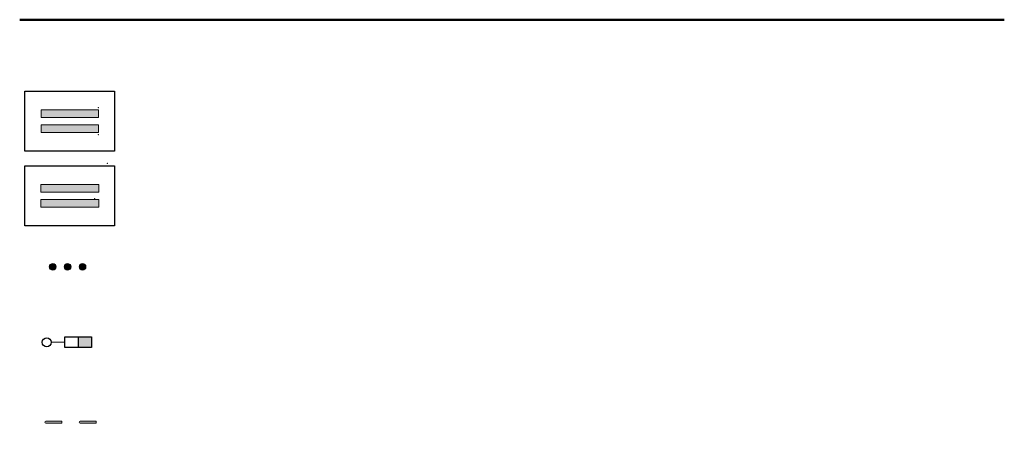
# Model space of a CAD drawing. Header units: metres. Extents: x 7429064 to 7431133, y 5709479 to 5714472.
# Tile 139 of 140: x 7431067 to 7431133, y 5710359 to 5710388. Entities that reach past the tile are written whole.
import ezdxf

# ---------------------------------------------------------------- set-up
doc = ezdxf.new("R2010")
doc.units = ezdxf.units.M
doc.layers.add('[osw]_istn_oprawy oświetleniowe - demontaż', color=5, linetype='Continuous')
doc.layers.add('zzz.gaHSDomyslna', color=7, linetype='Continuous')
doc.layers.add('_Brudnopis', color=22, linetype='Continuous', lineweight=50, plot=False)
for name, color, linetype, lineweight in [('D_1_KOCIE OCZKA', 7, 'Continuous', 50), ('gaPoziome', 7, 'Continuous', 30), ('Tabelka', 7, 'Continuous', 25)]:
    doc.layers.add(name, color=color, linetype=linetype, lineweight=lineweight)

# ---------------------------------------------------------------- blocks, each defined once
blk = doc.blocks.new('gaHSPos')
at = {"color": 0, "linetype": 'Continuous', "lineweight": 0}
blk.add_point((0, 0), dxfattribs=at)
blk = doc.blocks.new('*U111')
at = {"layer": 'zzz.gaHSDomyslna'}
for points in [[(0, 1), (0, 1.5), (3.833, 1.5), (3.833, 1)], [(0, 0), (0, 0.5), (3.833, 0.5), (3.833, 0)]]:
    blk.add_hatch(color=140, dxfattribs=at).paths.add_polyline_path(points)
at = {"layer": 'zzz.gaHSDomyslna', "color": 140, "linetype": 'Continuous', "lineweight": 0}
for points in [[(0, 1), (0, 1.5), (3.833, 1.5), (3.833, 1), (0, 1)], [(0, 0), (0, 0.5), (3.833, 0.5), (3.833, 0), (0, 0)]]:
    blk.add_lwpolyline(points, close=True, dxfattribs=at)
at = {"layer": 'zzz.gaHSDomyslna', "color": 140}
for p in [(3.833, 1.656), (3.833, -0.156)]:
    blk.add_blockref('gaHSPos', p, dxfattribs=at)
blk = doc.blocks.new('doświetlenie')
at = {"layer": '[osw]_istn_oprawy oświetleniowe - demontaż', "lineweight": 30}
h = blk.add_hatch(color=1, dxfattribs=at)
h.dxf.hatch_style = 1
h.paths.add_polyline_path([(7430126.269, 5712557.897), (7430126.269, 5712558.497), (7430125.519, 5712558.497), (7430125.519, 5712557.897)])
at = {"layer": '[osw]_istn_oprawy oświetleniowe - demontaż', "color": 1, "lineweight": 30, "flags": 128}
blk.add_lwpolyline([(7430124.769, 5712557.897), (7430124.769, 5712558.497), (7430126.269, 5712558.497), (7430126.269, 5712557.897)], close=True, dxfattribs=at)
for points in [[(7430125.519, 5712558.497), (7430125.519, 5712557.897)], [(7430124.769, 5712558.197), (7430124.019, 5712558.184)]]:
    blk.add_lwpolyline(points, dxfattribs=at)
at = {"layer": '[osw]_istn_oprawy oświetleniowe - demontaż', "color": 1, "lineweight": 30}
blk.add_circle((7430123.769, 5712558.192), 0.25, dxfattribs=at)
blk = doc.blocks.new('KOCIE OCZKO')
at = {"layer": 'D_1_KOCIE OCZKA'}
h = blk.add_hatch(color=6, dxfattribs=at)
h.dxf.hatch_style = 1
edge = h.paths.add_edge_path()
edge.add_arc((7409222.655, 5695210.451), 0.227, 0, 360)
at = {"layer": 'D_1_KOCIE OCZKA', "lineweight": 18}
blk.add_circle((7409222.655, 5695210.451), 0.227, dxfattribs=at)
blk = doc.blocks.new('spearator')
at = {"layer": 'D_1_KOCIE OCZKA'}
h = blk.add_hatch(color=12, dxfattribs=at)
h.dxf.hatch_style = 1
edge = h.paths.add_edge_path()
edge.add_line((7429810.877, 5710121.625), (7429811.641, 5710122.271))
edge.add_arc((7429811.592, 5710122.328), 0.075, 310.23149, 490.23149)
edge.add_line((7429811.544, 5710122.386), (7429810.781, 5710121.74))
edge.add_arc((7429810.829, 5710121.683), 0.075, 130.23149, 310.23149)
at = {"layer": 'D_1_KOCIE OCZKA', "lineweight": 18, "flags": 128}
blk.add_lwpolyline([(7429810.877, 5710121.625), (7429811.641, 5710122.271, 1), (7429811.544, 5710122.386), (7429810.781, 5710121.74, 1)], format="xyb", close=True, dxfattribs=at)

msp = doc.modelspace()

# ---------------------------------------------------------------- hatches: boundary and pattern name
at = {"layer": 'zzz.gaHSDomyslna'}
for points in [[(7431068.254, 5710376.724), (7431068.254, 5710377.224), (7431072.129, 5710377.224), (7431072.129, 5710376.724)], [(7431068.254, 5710375.724), (7431068.254, 5710376.224), (7431072.129, 5710376.224), (7431072.129, 5710375.724)]]:
    msp.add_hatch(color=251, dxfattribs=at).paths.add_polyline_path(points)

# ---------------------------------------------------------------- linework, layer by layer
at = {"layer": '_Brudnopis', "elevation": 0, "flags": 128}
msp.add_lwpolyline([(7431066.84, 5710388.256), (7431132.746, 5710388.256)], dxfattribs=at)
at = {"layer": 'Tabelka', "ltscale": 5, "extrusion": (-1.30025e-07, 7.79894e-06, 1), "elevation": 43.569, "flags": 128}
for points in [[(7431067.192, 5710383.471), (7431073.192, 5710383.471), (7431073.192, 5710379.471), (7431067.192, 5710379.471)], [(7431067.192, 5710378.474), (7431073.192, 5710378.474), (7431073.192, 5710374.474), (7431067.192, 5710374.474)]]:
    msp.add_lwpolyline(points, close=True, dxfattribs=at)
at = {"layer": 'zzz.gaHSDomyslna', "color": 251, "linetype": 'Continuous', "lineweight": 0, "elevation": 0}
for points in [[(7431068.254, 5710376.724), (7431068.254, 5710377.224), (7431072.129, 5710377.224), (7431072.129, 5710376.724), (7431068.254, 5710376.724)], [(7431068.254, 5710375.724), (7431068.254, 5710376.224), (7431072.129, 5710376.224), (7431072.129, 5710375.724), (7431068.254, 5710375.724)]]:
    msp.add_lwpolyline(points, close=True, dxfattribs=at)

# ---------------------------------------------------------------- block references
at = {"layer": '[osw]_istn_oprawy oświetleniowe - demontaż', "xscale": 1.2, "yscale": 1.2, "zscale": 1.2, "rotation": 359.8842798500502}
msp.add_blockref('doświetlenie', (-1498906.843, -1126681.258), dxfattribs=at)
at = {"layer": 'D_1_KOCIE OCZKA'}
for name, p, rotation in [('KOCIE OCZKO', (-1894057.113, 6321947.133), 318.6994873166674), ('KOCIE OCZKO', (-1894056.113, 6321947.133), 318.6994873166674), ('KOCIE OCZKO', (-1894055.113, 6321947.133), 318.6994873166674), ('spearator', (-1929193.246, 6149766.494), 319.7685075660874), ('spearator', (-1929190.946, 6149766.494), 319.7685075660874)]:
    msp.add_blockref(name, p, dxfattribs=dict(at, rotation=rotation))
at = {"layer": 'gaPoziome'}
msp.add_blockref('*U111', (7431068.275, 5710380.721, 0), dxfattribs=at)
at = {"layer": 'zzz.gaHSDomyslna', "color": 253}
for p in [(7431072.712, 5710378.649), (7431071.854, 5710376.277)]:
    msp.add_blockref('gaHSPos', p, dxfattribs=at)

doc.saveas('drawing.dxf')
